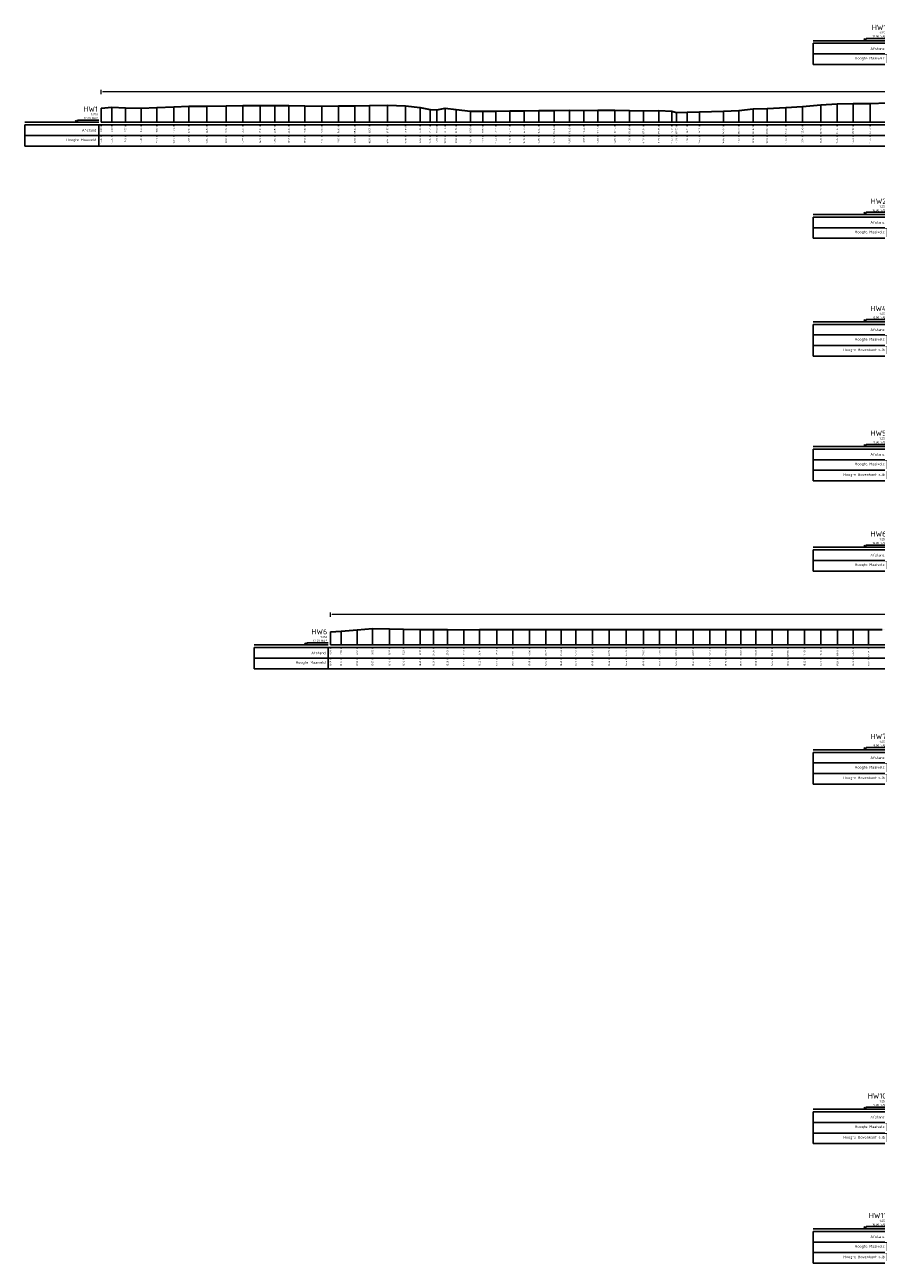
# Model space of a CAD drawing. Header units: metres. Extents: x 197882 to 206172, y 361908 to 364395.
# Tile 24 of 41: x 205580 to 205781, y 364097 to 364389. Entities that reach past the tile are written whole.
import ezdxf
from ezdxf.enums import TextEntityAlignment as Align

# ---------------------------------------------------------------- set-up
doc = ezdxf.new("R2010")
doc.units = ezdxf.units.M
doc.header["$PDMODE"] = 35
doc.header["$PDSIZE"] = 0.075
for name, color, linetype, lineweight in [('X-ME-AL-PROFIEL_HUIDIG MAAIVELD-GD', 252, 'Continuous', 0), ('X-XX-AL-DETAIL1-M', 7, 'Continuous', 18), ('X-XX-AL-DWARSPROFIEL_PROFIELLIJN MAAIVELD-GD', 8, 'Continuous', 35)]:
    doc.layers.add(name, color=color, linetype=linetype, lineweight=lineweight)
doc.layers.add('X-ME-AL-PROFIELRASTER-S', color=7, linetype='Continuous')
doc.styles.add('NLCS-ISO-ANNOTATIEF-T18', font='NLCS-ISO.ttf', dxfattribs={"height": 1.8})
doc.styles.add('NLCS-ISO-ANNOTATIVE-T18', font='NLCS-ISO.ttf', dxfattribs={"height": 1.8})
doc.dimstyles.new('NLCS-ANNOTATIEF-T18-PIJL_L2_H0', dxfattribs={"dimtxt": 2.5, "dimasz": 1.8, "dimexe": 2, "dimexo": 2, "dimgap": 0.7, "dimtad": 1, "dimzin": 0, "dimdsep": 46, "dimtxsty": 'NLCS-ISO-ANNOTATIEF-T18', "dimcen": 0, "dimdle": 2, "dimclrd": 256, "dimclre": 256, "dimclrt": 10, "dimaunit": 2, "dimadec": 0, "dimazin": 0, "dimtfac": 1, "dimtdec": 3, "dimtofl": 0, "dimtmove": 0, "dimatfit": 3, "dimfxl": 2, "dimfxlon": 1, "dimtfillclr": 256, "dimtolj": 1, "dimtzin": 0, "dimlwd": -1, "dimlwe": -1, "dimarcsym": 0})

# ---------------------------------------------------------------- blocks, each defined once
blk = doc.blocks.new('SAL-PROFIELRASTER-D')
at = {"color": 0, "linetype": 'ByBlock', "lineweight": -2, "flags": 128}
for points in [[(-2, 0), (-72, 0)], [(-24, 2), (-23, 0), (-22, 2), (-2, 2)], [(-72, -12.5), (-72, -2.5)], [(0, -2.5), (-72, -2.5)], [(-2, -12.5), (-2, -2.5)], [(0, -12.5), (-72, -12.5)]]:
    blk.add_lwpolyline(points, dxfattribs=at)
at = {"color": 0, "linetype": 'ByBlock', "lineweight": -2, "style": 'NLCS-ISO-ANNOTATIVE-T18'}
blk.add_text('NAP', height=2, dxfattribs=at).set_placement((-3, 3), align=Align.RIGHT)
blk.add_text('Afstand', height=2.5, dxfattribs=at).set_placement((-4.5, -7.5), align=Align.MIDDLE_RIGHT)
for tag, height, p in [('PROFIELNR', 5, (-3, 10)), ('NAP', 2, (-9.9, 3)), ('SCHAAL', 2, (-3, 6.5))]:
    blk.add_attdef(tag, text='', height=height, dxfattribs=at).set_placement(p, align=Align.RIGHT)
blk = doc.blocks.new('SAL-PROFIELRASTER_BALK_EIND1-D')
at = {"color": 0, "linetype": 'ByBlock', "lineweight": -2}
blk.add_line((1, -12.5), (1, -2.5), dxfattribs=at)
at = {"color": 0, "linetype": 'ByBlock', "lineweight": -2, "flags": 128}
for points in [[(0, 0), (1, 0)], [(0, -2.5), (1, -2.5)], [(0, -12.5), (1, -12.5)]]:
    blk.add_lwpolyline(points, dxfattribs=at)
blk = doc.blocks.new('SAL-PROFIELRASTER_BALK-D')
at = {"color": 0, "linetype": 'ByBlock', "lineweight": -2}
for p, q in [((-72, -12.5), (-72, -2.5)), ((-2, -2.5), (-2, -12.5)), ((0, -12.5), (-72, -12.5))]:
    blk.add_line(p, q, dxfattribs=at)
at = {"color": 0, "linetype": 'ByBlock', "lineweight": -2, "style": 'NLCS-ISO-ANNOTATIVE-T18'}
for tag, height, p in [('TITEL1', 2.5, (-4.5, -6.5)), ('TITEL2', 1.5, (-4.5, -9.5))]:
    blk.add_attdef(tag, text='', height=height, dxfattribs=at).set_placement(p, align=Align.MIDDLE_RIGHT)
blk = doc.blocks.new('SAL-PROFIELRASTER_BALK_EIND2-D')
at = {"color": 0, "linetype": 'ByBlock', "lineweight": -2}
for p, q in [((1, -2.5), (1, -12.5)), ((1, -12.5), (0, -12.5))]:
    blk.add_line(p, q, dxfattribs=at)
blk = doc.blocks.new('SAL-PROFIELRASTER_BALK_DATA-D')
at = {"color": 0, "linetype": 'ByBlock', "lineweight": -2}
blk.add_lwpolyline([(0, -3.5), (0, -2.5)], dxfattribs=at)
at = {"color": 0, "linetype": 'ByBlock', "lineweight": -2, "style": 'NLCS-ISO-ANNOTATIVE-T18'}
blk.add_attdef('GETAL', text='', height=1.5, rotation=90, dxfattribs=at).set_placement((0.75, -5), align=Align.RIGHT)
blk = doc.blocks.new('SAL-PROFIELRASTER_AANHAAL-D')
at = {"color": 9, "linetype": 'ByBlock', "lineweight": -2, "flags": 128}
blk.add_lwpolyline([(0, 1), (0, 0)], dxfattribs=at)
blk = doc.blocks.new('*D15')
at = {"layer": 'Defpoints', "color": 0, "transparency": 16777216}
for p in [(205597.9, 364373.1), (205597.9, 364365.94), (205985.25, 364365.94)]:
    blk.add_point(p, dxfattribs=at)
at = {"layer": 'X-XX-AL-DETAIL1-M', "transparency": 16777216}
for p, q in [((205597.9, 364372.6), (205597.9, 364373.6)), ((205984.8, 364373.1), (205598.35, 364373.1)), ((205985.25, 364372.6), (205985.25, 364373.6))]:
    blk.add_line(p, q, dxfattribs=at)
for points in [[(205598.35, 364373.17), (205598.35, 364373.02), (205597.9, 364373.1)], [(205984.8, 364373.17), (205984.8, 364373.02), (205985.25, 364373.1)]]:
    blk.add_solid(points, dxfattribs=at)
at = {"layer": 'X-XX-AL-DETAIL1-M', "color": 10, "transparency": 16777216, "insert": (205883.68, 364373.5), "char_height": 0.45, "attachment_point": 5, "style": 'NLCS-ISO-ANNOTATIEF-T18'}
blk.add_mtext('\\A1;Gras', dxfattribs=at)
blk = doc.blocks.new('*D109')
at = {"layer": 'Defpoints', "color": 0, "transparency": 16777216}
for p in [(205651.98, 364249.88), (205651.98, 364242.72), (205926.82, 364242.72)]:
    blk.add_point(p, dxfattribs=at)
at = {"layer": 'X-XX-AL-DETAIL1-M', "transparency": 16777216}
for p, q in [((205651.98, 364249.38), (205651.98, 364250.38)), ((205926.37, 364249.88), (205652.43, 364249.88)), ((205926.82, 364249.38), (205926.82, 364250.38))]:
    blk.add_line(p, q, dxfattribs=at)
for points in [[(205652.43, 364249.96), (205652.43, 364249.81), (205651.98, 364249.88)], [(205926.37, 364249.96), (205926.37, 364249.81), (205926.82, 364249.88)]]:
    blk.add_solid(points, dxfattribs=at)
at = {"layer": 'X-XX-AL-DETAIL1-M', "color": 10, "transparency": 16777216, "insert": (205851.41, 364250.28), "char_height": 0.45, "attachment_point": 5, "style": 'NLCS-ISO-ANNOTATIEF-T18'}
blk.add_mtext('\\A1;Gras', dxfattribs=at)

msp = doc.modelspace()

# ---------------------------------------------------------------- hatches: boundary and pattern name
at = {"layer": 'X-ME-AL-PROFIEL_HUIDIG MAAIVELD-GD'}
h = msp.add_hatch(dxfattribs=at)
h.set_pattern_fill('AGR-MAAIVELD', color=256, scale=0.05, pattern_type=2)
h.set_pattern_definition([(45, (-185.95992, 4.1999), (-0.25000007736, 0.25000007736), []), (45, (-185.99564, 4.23563), (0, 0.50000015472), [0.3535535, -0.3535535]), (45, (-186.03135, 4.27134), (0, 0.50000015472), [0.3535535, -0.3535535]), (45, (-186.06757, 4.30756), (0, 0.50000015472), [0.3535535, -0.3535535]), (45, (-186.10278, 4.34277), (0, 0.50000015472), [0.3535535, -0.3535535]), (45, (-186.1385, 4.3785), (0, 0.50000015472), [0.3535535, -0.3535535]), (45, (-186.1742, 4.4142), (0, 0.50000015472), [0.3535535, -0.3535535]), (315, (-185.95992, 4.1999), (0.25000007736, 0.25000007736), []), (315, (-185.9242, 4.23563), (0.50000015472, -1e-16), [0.3535535, -0.3535535]), (315, (-185.8885, 4.27134), (0.50000015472, -1e-16), [0.3535535, -0.3535535]), (315, (-185.85228, 4.30756), (0.50000015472, -1e-16), [0.3535535, -0.3535535]), (315, (-185.81707, 4.34277), (0.50000015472, -1e-16), [0.3535535, -0.3535535]), (315, (-185.78135, 4.3785), (0.50000015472, -1e-16), [0.3535535, -0.3535535]), (315, (-185.74564, 4.4142), (0.50000015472, -1e-16), [0.3535535, -0.3535535])])
h.paths.add_polyline_path([(205985.248, 364368.988), (205985.248, 364368.838), (205982.809, 364368.876), (205981.286, 364368.794), (205978.485, 364368.9), (205975.697, 364368.995), (205972.982, 364369.155), (205970.195, 364369.289), (205967.402, 364369.459), (205964.47, 364369.626), (205961.46, 364369.796), (205958.616, 364369.923), (205955.774, 364370.181), (205952.258, 364370.384), (205948.731, 364370.536), (205945.032, 364370.558), (205942.101, 364370.587), (205938.866, 364370.498), (205935.723, 364370.478), (205932.585, 364370.454), (205928.631, 364370.515), (205924.907, 364370.538), (205920.733, 364370.48), (205917.147, 364370.464), (205913.209, 364370.449), (205909.482, 364370.341), (205905.747, 364370.23), (205901.89, 364370.129), (205898.142, 364370.091), (205894.73, 364370.051), (205891.279, 364370.037), (205887.898, 364369.976), (205884.98, 364369.909), (205881.492, 364369.949), (205878.3, 364369.94), (205875.208, 364369.936), (205871.261, 364369.939), (205867.928, 364369.873), (205864.846, 364369.845), (205861.786, 364369.834), (205858.365, 364369.858), (205855.105, 364369.837), (205851.999, 364369.822), (205849.538, 364369.751), (205846.575, 364369.741), (205843.255, 364369.722), (205840.379, 364369.754), (205837.013, 364369.788), (205833.961, 364369.868), (205830.825, 364369.883), (205827.816, 364369.941), (205824.653, 364369.99), (205821.796, 364370.061), (205818.696, 364370.139), (205814.614, 364370.252), (205811.293, 364370.346), (205808.074, 364370.342), (205804.159, 364370.366), (205800.667, 364370.387), (205797.575, 364370.281), (205793.679, 364370.303), (205790.178, 364370.376), (205787.006, 364370.322), (205783.308, 364370.367), (205779.323, 364370.253), (205775.271, 364370.236), (205771.473, 364370.148), (205767.67, 364369.904), (205763.324, 364369.533), (205759.368, 364369.251), (205755.018, 364369.037), (205751.72, 364368.944), (205748.323, 364368.614), (205744.673, 364368.387), (205739.004, 364368.241), (205736.136, 364368.152), (205733.622, 364368.075), (205732.542, 364368.459), (205729.456, 364368.557), (205725.838, 364368.509), (205722.53, 364368.549), (205719.047, 364368.652), (205715.082, 364368.635), (205711.736, 364368.602), (205708.382, 364368.642), (205704.731, 364368.564), (205701.126, 364368.589), (205697.657, 364368.49), (205694.339, 364368.489), (205691.036, 364368.424), (205687.896, 364368.401), (205685.033, 364368.426), (205681.656, 364368.844), (205679.061, 364369.117), (205677.097, 364368.719), (205675.475, 364368.846), (205673.139, 364369.292), (205669.728, 364369.689), (205665.47, 364369.825), (205661.206, 364369.792), (205657.74, 364369.713), (205653.919, 364369.657), (205649.995, 364369.63), (205645.972, 364369.7), (205642.16, 364369.795), (205638.87, 364369.739), (205635.443, 364369.798), (205631.307, 364369.781), (205627.406, 364369.693), (205622.834, 364369.628), (205618.57, 364369.598), (205615.042, 364369.457), (205611.073, 364369.278), (205607.344, 364369.165), (205603.673, 364369.201), (205600.416, 364369.334), (205597.899, 364369.132), (205597.899, 364369.282), (205600.416, 364369.484), (205603.673, 364369.351), (205607.344, 364369.315), (205611.073, 364369.428), (205615.042, 364369.607), (205618.57, 364369.748), (205622.834, 364369.778), (205627.406, 364369.843), (205631.307, 364369.931), (205635.443, 364369.948), (205638.87, 364369.889), (205642.16, 364369.945), (205645.972, 364369.85), (205649.995, 364369.78), (205653.919, 364369.807), (205657.74, 364369.863), (205661.206, 364369.942), (205665.47, 364369.975), (205669.728, 364369.839), (205673.139, 364369.442), (205675.475, 364368.996), (205677.097, 364368.869), (205679.061, 364369.267), (205681.656, 364368.994), (205685.033, 364368.576), (205687.896, 364368.551), (205691.036, 364368.574), (205694.339, 364368.639), (205697.657, 364368.64), (205701.126, 364368.739), (205704.731, 364368.714), (205708.382, 364368.792), (205711.736, 364368.752), (205715.082, 364368.785), (205719.047, 364368.802), (205722.53, 364368.699), (205725.838, 364368.659), (205729.456, 364368.707), (205732.542, 364368.609), (205733.622, 364368.225), (205736.136, 364368.302), (205739.004, 364368.391), (205744.673, 364368.537), (205748.323, 364368.764), (205751.72, 364369.094), (205755.018, 364369.187), (205759.368, 364369.401), (205763.324, 364369.683), (205767.67, 364370.054), (205771.473, 364370.298), (205775.271, 364370.386), (205779.323, 364370.403), (205783.308, 364370.517), (205787.006, 364370.472), (205790.178, 364370.526), (205793.679, 364370.453), (205797.575, 364370.431), (205800.667, 364370.537), (205804.159, 364370.516), (205808.074, 364370.492), (205811.293, 364370.496), (205814.614, 364370.402), (205818.696, 364370.289), (205821.796, 364370.211), (205824.653, 364370.14), (205827.816, 364370.091), (205830.825, 364370.033), (205833.961, 364370.018), (205837.013, 364369.938), (205840.379, 364369.904), (205843.255, 364369.872), (205846.575, 364369.891), (205849.538, 364369.901), (205851.999, 364369.972), (205855.105, 364369.987), (205858.365, 364370.008), (205861.786, 364369.984), (205864.846, 364369.995), (205867.928, 364370.023), (205871.261, 364370.089), (205875.208, 364370.086), (205878.3, 364370.09), (205881.492, 364370.099), (205884.98, 364370.059), (205887.898, 364370.126), (205891.279, 364370.187), (205894.73, 364370.201), (205898.142, 364370.241), (205901.89, 364370.279), (205905.747, 364370.38), (205909.482, 364370.491), (205913.209, 364370.599), (205917.147, 364370.614), (205920.733, 364370.63), (205924.907, 364370.688), (205928.631, 364370.665), (205932.585, 364370.604), (205935.723, 364370.628), (205938.866, 364370.648), (205942.101, 364370.737), (205945.032, 364370.708), (205948.731, 364370.686), (205952.258, 364370.534), (205955.774, 364370.331), (205958.616, 364370.073), (205961.46, 364369.946), (205964.47, 364369.776), (205967.402, 364369.609), (205970.195, 364369.439), (205972.982, 364369.305), (205975.697, 364369.145), (205978.485, 364369.05), (205981.286, 364368.944), (205982.809, 364369.026)])
h = msp.add_hatch(dxfattribs=at)
h.set_pattern_fill('AGR-MAAIVELD', color=256, scale=0.05, pattern_type=2)
h.set_pattern_definition([(45, (-135.8225, 65.68668), (-0.25000007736, 0.25000007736), []), (45, (-135.85823, 65.7224), (0, 0.50000015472), [0.3535535, -0.3535535]), (45, (-135.89394, 65.7581), (0, 0.50000015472), [0.3535535, -0.3535535]), (45, (-135.93015, 65.79432), (0, 0.50000015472), [0.3535535, -0.3535535]), (45, (-135.96537, 65.82954), (0, 0.50000015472), [0.3535535, -0.3535535]), (45, (-136.0011, 65.86525), (0, 0.50000015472), [0.3535535, -0.3535535]), (45, (-136.0368, 65.90097), (0, 0.50000015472), [0.3535535, -0.3535535]), (315, (-135.8225, 65.68668), (0.25000007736, 0.25000007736), []), (315, (-135.7868, 65.7224), (0.50000015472, -1e-16), [0.3535535, -0.3535535]), (315, (-135.7511, 65.7581), (0.50000015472, -1e-16), [0.3535535, -0.3535535]), (315, (-135.71487, 65.79432), (0.50000015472, -1e-16), [0.3535535, -0.3535535]), (315, (-135.67965, 65.82954), (0.50000015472, -1e-16), [0.3535535, -0.3535535]), (315, (-135.64394, 65.86525), (0.50000015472, -1e-16), [0.3535535, -0.3535535]), (315, (-135.60823, 65.90097), (0.50000015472, -1e-16), [0.3535535, -0.3535535])])
h.paths.add_polyline_path([(205926.819, 364245.227), (205926.819, 364245.077), (205924.88, 364245.054), (205923.025, 364245.269), (205921.151, 364245.607), (205918.763, 364245.725), (205915.689, 364245.907), (205912.356, 364246.06), (205909.274, 364246.085), (205906.091, 364246.065), (205902.908, 364246.039), (205899.805, 364246.05), (205896.329, 364246.044), (205892.571, 364246.019), (205888.985, 364246.024), (205885.49, 364245.984), (205882.279, 364245.987), (205879.025, 364245.923), (205875.899, 364245.957), (205872.179, 364245.945), (205869.08, 364245.939), (205865.659, 364245.975), (205861.943, 364245.978), (205858.616, 364245.993), (205855.433, 364245.985), (205851.864, 364246.011), (205848.236, 364246.033), (205844.289, 364246.051), (205840.398, 364246.1), (205836.754, 364246.124), (205833.023, 364246.103), (205829.45, 364246.145), (205825.525, 364246.121), (205821.573, 364246.168), (205818.132, 364246.174), (205814.977, 364246.148), (205810.984, 364246.19), (205807.023, 364246.167), (205803.266, 364246.172), (205800.151, 364246.209), (205796.617, 364246.19), (205793.326, 364246.208), (205790.078, 364246.197), (205786.343, 364246.213), (205782.108, 364246.2), (205778.924, 364246.213), (205775.252, 364246.198), (205771.59, 364246.182), (205767.685, 364246.221), (205763.798, 364246.195), (205759.865, 364246.207), (205756.151, 364246.212), (205752.316, 364246.221), (205748.801, 364246.202), (205745.261, 364246.172), (205741.509, 364246.178), (205737.554, 364246.19), (205733.504, 364246.214), (205729.63, 364246.224), (205725.85, 364246.204), (205721.769, 364246.231), (205717.738, 364246.236), (205713.808, 364246.226), (205709.899, 364246.219), (205706.413, 364246.205), (205702.769, 364246.208), (205698.948, 364246.225), (205695.021, 364246.211), (205691.197, 364246.217), (205687.127, 364246.194), (205683.413, 364246.161), (205679.599, 364246.168), (205676.288, 364246.175), (205673.155, 364246.204), (205669.215, 364246.299), (205665.896, 364246.326), (205661.909, 364246.441), (205658.305, 364246.162), (205654.534, 364245.808), (205651.984, 364245.659), (205651.984, 364245.809), (205654.534, 364245.958), (205658.305, 364246.312), (205661.909, 364246.591), (205665.896, 364246.476), (205669.215, 364246.449), (205673.155, 364246.354), (205676.288, 364246.325), (205679.599, 364246.318), (205683.413, 364246.311), (205687.127, 364246.344), (205691.197, 364246.367), (205695.021, 364246.361), (205698.948, 364246.375), (205702.769, 364246.358), (205706.413, 364246.355), (205709.899, 364246.369), (205713.808, 364246.376), (205717.738, 364246.386), (205721.769, 364246.381), (205725.85, 364246.354), (205729.63, 364246.374), (205733.504, 364246.364), (205737.554, 364246.34), (205741.509, 364246.328), (205745.261, 364246.322), (205748.801, 364246.352), (205752.316, 364246.371), (205756.151, 364246.362), (205759.865, 364246.357), (205763.798, 364246.345), (205767.685, 364246.371), (205771.59, 364246.332), (205775.252, 364246.348), (205778.924, 364246.363), (205782.108, 364246.35), (205786.343, 364246.363), (205790.078, 364246.347), (205793.326, 364246.358), (205796.617, 364246.34), (205800.151, 364246.359), (205803.266, 364246.322), (205807.023, 364246.317), (205810.984, 364246.34), (205814.977, 364246.298), (205818.132, 364246.324), (205821.573, 364246.318), (205825.525, 364246.271), (205829.45, 364246.295), (205833.023, 364246.253), (205836.754, 364246.274), (205840.398, 364246.25), (205844.289, 364246.201), (205848.236, 364246.183), (205851.864, 364246.161), (205855.433, 364246.135), (205858.616, 364246.143), (205861.943, 364246.128), (205865.659, 364246.125), (205869.08, 364246.089), (205872.179, 364246.095), (205875.899, 364246.107), (205879.025, 364246.073), (205882.279, 364246.137), (205885.49, 364246.134), (205888.985, 364246.174), (205892.571, 364246.169), (205896.329, 364246.194), (205899.805, 364246.2), (205902.908, 364246.189), (205906.091, 364246.215), (205909.274, 364246.235), (205912.356, 364246.21), (205915.689, 364246.057), (205918.763, 364245.875), (205921.151, 364245.757), (205923.025, 364245.419), (205924.88, 364245.204)])

# ---------------------------------------------------------------- linework, layer by layer
at = {"layer": 'X-XX-AL-DWARSPROFIEL_PROFIELLIJN MAAIVELD-GD'}
for points in [[(205597.899, 364369.282), (205600.416, 364369.484), (205603.673, 364369.351), (205607.344, 364369.315), (205611.073, 364369.428), (205615.042, 364369.607), (205618.57, 364369.748), (205622.834, 364369.778), (205627.406, 364369.843), (205631.307, 364369.931), (205635.443, 364369.948), (205638.87, 364369.889), (205642.16, 364369.945), (205645.972, 364369.85), (205649.995, 364369.78), (205653.919, 364369.807), (205657.74, 364369.863), (205661.206, 364369.942), (205665.47, 364369.975), (205669.728, 364369.839), (205673.139, 364369.442), (205675.475, 364368.996), (205677.097, 364368.869), (205679.061, 364369.267), (205681.656, 364368.994), (205685.033, 364368.576), (205687.896, 364368.551), (205691.036, 364368.574), (205694.339, 364368.639), (205697.657, 364368.64), (205701.126, 364368.739), (205704.731, 364368.714), (205708.382, 364368.792), (205711.736, 364368.752), (205715.082, 364368.785), (205719.047, 364368.802), (205722.53, 364368.699), (205725.838, 364368.659), (205729.456, 364368.707), (205732.542, 364368.609), (205733.622, 364368.225), (205736.136, 364368.302), (205739.004, 364368.391), (205744.673, 364368.537), (205748.323, 364368.764), (205751.72, 364369.094), (205755.018, 364369.187), (205759.368, 364369.401), (205763.324, 364369.683), (205767.67, 364370.054), (205771.473, 364370.298), (205775.271, 364370.386), (205779.323, 364370.403), (205783.308, 364370.517)], [(205651.984, 364245.809), (205654.534, 364245.958), (205658.305, 364246.312), (205661.909, 364246.591), (205665.896, 364246.476), (205669.215, 364246.449), (205673.155, 364246.354), (205676.288, 364246.325), (205679.599, 364246.318), (205683.413, 364246.311), (205687.127, 364246.344), (205691.197, 364246.367), (205695.021, 364246.361), (205698.948, 364246.375), (205702.769, 364246.358), (205706.413, 364246.355), (205709.899, 364246.369), (205713.808, 364246.376), (205717.738, 364246.386), (205721.769, 364246.381), (205725.85, 364246.354), (205729.63, 364246.374), (205733.504, 364246.364), (205737.554, 364246.34), (205741.509, 364246.328), (205745.261, 364246.322), (205748.801, 364246.352), (205752.316, 364246.371), (205756.151, 364246.362), (205759.865, 364246.357), (205763.798, 364246.345), (205767.685, 364246.371), (205771.59, 364246.332), (205775.252, 364246.348), (205778.924, 364246.363), (205782.108, 364246.35)]]:
    msp.add_lwpolyline(points, dxfattribs=at)

# ---------------------------------------------------------------- block references
at = {"layer": 'X-ME-AL-PROFIELRASTER-S', "xscale": 0.25, "yscale": 0.25, "zscale": 0.25}
for name, p, values in [('SAL-PROFIELRASTER-D', (205783.859, 364385.194), {'PROFIELNR': 'HW1', 'SCHAAL': '1:250', 'NAP': '12.00'}), ('SAL-PROFIELRASTER_BALK-D', (205783.859, 364382.694), {'TITEL1': 'Hoogte Maaiveld'}), ('SAL-PROFIELRASTER-D', (205597.899, 364365.94), {'PROFIELNR': 'HW1', 'SCHAAL': '1:250', 'NAP': '12.00'}), ('SAL-PROFIELRASTER_BALK_DATA-D', (205597.899, 364365.94), {'GETAL': '0.00'}), ('SAL-PROFIELRASTER_BALK_DATA-D', (205600.416, 364365.94), {'GETAL': '2.52'}), ('SAL-PROFIELRASTER_BALK_DATA-D', (205603.673, 364365.94), {'GETAL': '5.77'}), ('SAL-PROFIELRASTER_BALK_DATA-D', (205607.344, 364365.94), {'GETAL': '9.44'}), ('SAL-PROFIELRASTER_BALK_DATA-D', (205611.073, 364365.94), {'GETAL': '13.17'}), ('SAL-PROFIELRASTER_BALK_DATA-D', (205615.042, 364365.94), {'GETAL': '17.14'}), ('SAL-PROFIELRASTER_BALK_DATA-D', (205618.57, 364365.94), {'GETAL': '20.67'}), ('SAL-PROFIELRASTER_BALK_DATA-D', (205622.834, 364365.94), {'GETAL': '24.93'}), ('SAL-PROFIELRASTER_BALK_DATA-D', (205627.406, 364365.94), {'GETAL': '29.51'}), ('SAL-PROFIELRASTER_BALK_DATA-D', (205631.307, 364365.94), {'GETAL': '33.41'}), ('SAL-PROFIELRASTER_BALK_DATA-D', (205635.443, 364365.94), {'GETAL': '37.54'}), ('SAL-PROFIELRASTER_BALK_DATA-D', (205638.87, 364365.94), {'GETAL': '40.97'}), ('SAL-PROFIELRASTER_BALK_DATA-D', (205642.16, 364365.94), {'GETAL': '44.26'}), ('SAL-PROFIELRASTER_BALK_DATA-D', (205645.972, 364365.94), {'GETAL': '48.07'}), ('SAL-PROFIELRASTER_BALK_DATA-D', (205649.995, 364365.94), {'GETAL': '52.10'}), ('SAL-PROFIELRASTER_BALK_DATA-D', (205653.919, 364365.94), {'GETAL': '56.02'}), ('SAL-PROFIELRASTER_BALK_DATA-D', (205657.74, 364365.94), {'GETAL': '59.84'}), ('SAL-PROFIELRASTER_BALK_DATA-D', (205661.206, 364365.94), {'GETAL': '63.31'}), ('SAL-PROFIELRASTER_BALK_DATA-D', (205665.47, 364365.94), {'GETAL': '67.57'}), ('SAL-PROFIELRASTER_BALK_DATA-D', (205669.728, 364365.94), {'GETAL': '71.83'}), ('SAL-PROFIELRASTER_BALK_DATA-D', (205673.139, 364365.94), {'GETAL': '75.24'}), ('SAL-PROFIELRASTER_BALK_DATA-D', (205675.475, 364365.94), {'GETAL': '77.58'}), ('SAL-PROFIELRASTER_BALK_DATA-D', (205677.097, 364365.94), {'GETAL': '79.20'}), ('SAL-PROFIELRASTER_BALK_DATA-D', (205679.061, 364365.94), {'GETAL': '81.16'}), ('SAL-PROFIELRASTER_BALK_DATA-D', (205681.656, 364365.94), {'GETAL': '83.76'}), ('SAL-PROFIELRASTER_BALK_DATA-D', (205685.033, 364365.94), {'GETAL': '87.13'}), ('SAL-PROFIELRASTER_BALK_DATA-D', (205687.896, 364365.94), {'GETAL': '90.00'}), ('SAL-PROFIELRASTER_BALK_DATA-D', (205691.036, 364365.94), {'GETAL': '93.14'}), ('SAL-PROFIELRASTER_BALK_DATA-D', (205694.339, 364365.94), {'GETAL': '96.44'}), ('SAL-PROFIELRASTER_BALK_DATA-D', (205697.657, 364365.94), {'GETAL': '99.76'}), ('SAL-PROFIELRASTER_BALK_DATA-D', (205701.126, 364365.94), {'GETAL': '103.23'}), ('SAL-PROFIELRASTER_BALK_DATA-D', (205704.731, 364365.94), {'GETAL': '106.83'}), ('SAL-PROFIELRASTER_BALK_DATA-D', (205708.382, 364365.94), {'GETAL': '110.48'}), ('SAL-PROFIELRASTER_BALK_DATA-D', (205711.736, 364365.94), {'GETAL': '113.84'}), ('SAL-PROFIELRASTER_BALK_DATA-D', (205715.082, 364365.94), {'GETAL': '117.18'}), ('SAL-PROFIELRASTER_BALK_DATA-D', (205719.047, 364365.94), {'GETAL': '121.15'}), ('SAL-PROFIELRASTER_BALK_DATA-D', (205722.53, 364365.94), {'GETAL': '124.63'}), ('SAL-PROFIELRASTER_BALK_DATA-D', (205725.838, 364365.94), {'GETAL': '127.94'}), ('SAL-PROFIELRASTER_BALK_DATA-D', (205729.456, 364365.94), {'GETAL': '131.56'}), ('SAL-PROFIELRASTER_BALK_DATA-D', (205732.542, 364365.94), {'GETAL': '134.64'}), ('SAL-PROFIELRASTER_BALK_DATA-D', (205733.622, 364365.94), {'GETAL': '135.72'}), ('SAL-PROFIELRASTER_BALK_DATA-D', (205736.136, 364365.94), {'GETAL': '138.24'}), ('SAL-PROFIELRASTER_BALK_DATA-D', (205739.004, 364365.94), {'GETAL': '141.11'}), ('SAL-PROFIELRASTER_BALK_DATA-D', (205744.673, 364365.94), {'GETAL': '146.77'}), ('SAL-PROFIELRASTER_BALK_DATA-D', (205748.323, 364365.94), {'GETAL': '150.42'}), ('SAL-PROFIELRASTER_BALK_DATA-D', (205751.72, 364365.94), {'GETAL': '153.82'}), ('SAL-PROFIELRASTER_BALK_DATA-D', (205755.018, 364365.94), {'GETAL': '157.12'}), ('SAL-PROFIELRASTER_BALK_DATA-D', (205759.368, 364365.94), {'GETAL': '161.47'}), ('SAL-PROFIELRASTER_BALK_DATA-D', (205763.324, 364365.94), {'GETAL': '165.43'}), ('SAL-PROFIELRASTER_BALK_DATA-D', (205767.67, 364365.94), {'GETAL': '169.77'}), ('SAL-PROFIELRASTER_BALK_DATA-D', (205771.473, 364365.94), {'GETAL': '173.57'}), ('SAL-PROFIELRASTER_BALK_DATA-D', (205775.271, 364365.94), {'GETAL': '177.37'}), ('SAL-PROFIELRASTER_BALK_DATA-D', (205779.323, 364365.94), {'GETAL': '181.42'}), ('SAL-PROFIELRASTER_BALK-D', (205597.899, 364363.44), {'TITEL1': 'Hoogte Maaiveld'}), ('SAL-PROFIELRASTER_BALK_DATA-D', (205597.899, 364363.44), {'GETAL': '15.34'}), ('SAL-PROFIELRASTER_BALK_DATA-D', (205600.416, 364363.44), {'GETAL': '15.54'}), ('SAL-PROFIELRASTER_BALK_DATA-D', (205603.673, 364363.44), {'GETAL': '15.41'}), ('SAL-PROFIELRASTER_BALK_DATA-D', (205607.344, 364363.44), {'GETAL': '15.38'}), ('SAL-PROFIELRASTER_BALK_DATA-D', (205611.073, 364363.44), {'GETAL': '15.49'}), ('SAL-PROFIELRASTER_BALK_DATA-D', (205615.042, 364363.44), {'GETAL': '15.67'}), ('SAL-PROFIELRASTER_BALK_DATA-D', (205618.57, 364363.44), {'GETAL': '15.81'}), ('SAL-PROFIELRASTER_BALK_DATA-D', (205622.834, 364363.44), {'GETAL': '15.84'}), ('SAL-PROFIELRASTER_BALK_DATA-D', (205627.406, 364363.44), {'GETAL': '15.90'}), ('SAL-PROFIELRASTER_BALK_DATA-D', (205631.307, 364363.44), {'GETAL': '15.99'}), ('SAL-PROFIELRASTER_BALK_DATA-D', (205635.443, 364363.44), {'GETAL': '16.01'}), ('SAL-PROFIELRASTER_BALK_DATA-D', (205638.87, 364363.44), {'GETAL': '15.95'}), ('SAL-PROFIELRASTER_BALK_DATA-D', (205642.16, 364363.44), {'GETAL': '16.01'}), ('SAL-PROFIELRASTER_BALK_DATA-D', (205645.972, 364363.44), {'GETAL': '15.91'}), ('SAL-PROFIELRASTER_BALK_DATA-D', (205649.995, 364363.44), {'GETAL': '15.84'}), ('SAL-PROFIELRASTER_BALK_DATA-D', (205653.919, 364363.44), {'GETAL': '15.87'}), ('SAL-PROFIELRASTER_BALK_DATA-D', (205657.74, 364363.44), {'GETAL': '15.92'}), ('SAL-PROFIELRASTER_BALK_DATA-D', (205661.206, 364363.44), {'GETAL': '16.00'}), ('SAL-PROFIELRASTER_BALK_DATA-D', (205665.47, 364363.44), {'GETAL': '16.04'}), ('SAL-PROFIELRASTER_BALK_DATA-D', (205669.728, 364363.44), {'GETAL': '15.90'}), ('SAL-PROFIELRASTER_BALK_DATA-D', (205673.139, 364363.44), {'GETAL': '15.50'}), ('SAL-PROFIELRASTER_BALK_DATA-D', (205675.475, 364363.44), {'GETAL': '15.06'}), ('SAL-PROFIELRASTER_BALK_DATA-D', (205677.097, 364363.44), {'GETAL': '14.93'}), ('SAL-PROFIELRASTER_BALK_DATA-D', (205679.061, 364363.44), {'GETAL': '15.33'}), ('SAL-PROFIELRASTER_BALK_DATA-D', (205681.656, 364363.44), {'GETAL': '15.05'}), ('SAL-PROFIELRASTER_BALK_DATA-D', (205685.033, 364363.44), {'GETAL': '14.64'}), ('SAL-PROFIELRASTER_BALK_DATA-D', (205687.896, 364363.44), {'GETAL': '14.61'}), ('SAL-PROFIELRASTER_BALK_DATA-D', (205691.036, 364363.44), {'GETAL': '14.63'}), ('SAL-PROFIELRASTER_BALK_DATA-D', (205694.339, 364363.44), {'GETAL': '14.70'}), ('SAL-PROFIELRASTER_BALK_DATA-D', (205697.657, 364363.44), {'GETAL': '14.70'}), ('SAL-PROFIELRASTER_BALK_DATA-D', (205701.126, 364363.44), {'GETAL': '14.80'}), ('SAL-PROFIELRASTER_BALK_DATA-D', (205704.731, 364363.44), {'GETAL': '14.77'}), ('SAL-PROFIELRASTER_BALK_DATA-D', (205708.382, 364363.44), {'GETAL': '14.85'}), ('SAL-PROFIELRASTER_BALK_DATA-D', (205711.736, 364363.44), {'GETAL': '14.81'}), ('SAL-PROFIELRASTER_BALK_DATA-D', (205715.082, 364363.44), {'GETAL': '14.85'}), ('SAL-PROFIELRASTER_BALK_DATA-D', (205719.047, 364363.44), {'GETAL': '14.86'}), ('SAL-PROFIELRASTER_BALK_DATA-D', (205722.53, 364363.44), {'GETAL': '14.76'}), ('SAL-PROFIELRASTER_BALK_DATA-D', (205725.838, 364363.44), {'GETAL': '14.72'}), ('SAL-PROFIELRASTER_BALK_DATA-D', (205729.456, 364363.44), {'GETAL': '14.77'}), ('SAL-PROFIELRASTER_BALK_DATA-D', (205732.542, 364363.44), {'GETAL': '14.67'}), ('SAL-PROFIELRASTER_BALK_DATA-D', (205733.622, 364363.44), {'GETAL': '14.29'}), ('SAL-PROFIELRASTER_BALK_DATA-D', (205736.136, 364363.44), {'GETAL': '14.36'}), ('SAL-PROFIELRASTER_BALK_DATA-D', (205739.004, 364363.44), {'GETAL': '14.45'}), ('SAL-PROFIELRASTER_BALK_DATA-D', (205744.673, 364363.44), {'GETAL': '14.60'}), ('SAL-PROFIELRASTER_BALK_DATA-D', (205748.323, 364363.44), {'GETAL': '14.82'}), ('SAL-PROFIELRASTER_BALK_DATA-D', (205751.72, 364363.44), {'GETAL': '15.15'}), ('SAL-PROFIELRASTER_BALK_DATA-D', (205755.018, 364363.44), {'GETAL': '15.25'}), ('SAL-PROFIELRASTER_BALK_DATA-D', (205759.368, 364363.44), {'GETAL': '15.46'}), ('SAL-PROFIELRASTER_BALK_DATA-D', (205763.324, 364363.44), {'GETAL': '15.74'}), ('SAL-PROFIELRASTER_BALK_DATA-D', (205767.67, 364363.44), {'GETAL': '16.11'}), ('SAL-PROFIELRASTER_BALK_DATA-D', (205771.473, 364363.44), {'GETAL': '16.36'}), ('SAL-PROFIELRASTER_BALK_DATA-D', (205775.271, 364363.44), {'GETAL': '16.45'}), ('SAL-PROFIELRASTER_BALK_DATA-D', (205779.323, 364363.44), {'GETAL': '16.46'}), ('SAL-PROFIELRASTER-D', (205783.859, 364344.219), {'PROFIELNR': 'HW2', 'SCHAAL': '1:250', 'NAP': '10.00'}), ('SAL-PROFIELRASTER_BALK-D', (205783.859, 364341.719), {'TITEL1': 'Hoogte Maaiveld'}), ('SAL-PROFIELRASTER-D', (205783.859, 364318.925), {'PROFIELNR': 'HW4', 'SCHAAL': '1:250', 'NAP': '8.00'}), ('SAL-PROFIELRASTER_BALK-D', (205783.859, 364316.425), {'TITEL1': 'Hoogte Maaiveld'}), ('SAL-PROFIELRASTER_BALK-D', (205783.859, 364313.925), {'TITEL1': 'Hoogte Bovenkant slib'}), ('SAL-PROFIELRASTER-D', (205783.859, 364289.516), {'PROFIELNR': 'HW5', 'SCHAAL': '1:250', 'NAP': '9.00'}), ('SAL-PROFIELRASTER_BALK-D', (205783.859, 364287.016), {'TITEL1': 'Hoogte Maaiveld'}), ('SAL-PROFIELRASTER_BALK-D', (205783.859, 364284.516), {'TITEL1': 'Hoogte Bovenkant slib'}), ('SAL-PROFIELRASTER-D', (205783.859, 364265.773), {'PROFIELNR': 'HW6', 'SCHAAL': '1:250', 'NAP': '12.00'}), ('SAL-PROFIELRASTER_BALK-D', (205783.859, 364263.273), {'TITEL1': 'Hoogte Maaiveld'}), ('SAL-PROFIELRASTER-D', (205651.984, 364242.722), {'PROFIELNR': 'HW6', 'SCHAAL': '1:250', 'NAP': '12.00'}), ('SAL-PROFIELRASTER_BALK_DATA-D', (205651.984, 364242.722), {'GETAL': '0.00'}), ('SAL-PROFIELRASTER_BALK_DATA-D', (205654.534, 364242.722), {'GETAL': '2.55'}), ('SAL-PROFIELRASTER_BALK_DATA-D', (205658.305, 364242.722), {'GETAL': '6.32'}), ('SAL-PROFIELRASTER_BALK_DATA-D', (205661.909, 364242.722), {'GETAL': '9.92'}), ('SAL-PROFIELRASTER_BALK_DATA-D', (205665.896, 364242.722), {'GETAL': '13.91'}), ('SAL-PROFIELRASTER_BALK_DATA-D', (205669.215, 364242.722), {'GETAL': '17.23'}), ('SAL-PROFIELRASTER_BALK_DATA-D', (205673.155, 364242.722), {'GETAL': '21.17'}), ('SAL-PROFIELRASTER_BALK_DATA-D', (205676.288, 364242.722), {'GETAL': '24.30'}), ('SAL-PROFIELRASTER_BALK_DATA-D', (205679.599, 364242.722), {'GETAL': '27.61'}), ('SAL-PROFIELRASTER_BALK_DATA-D', (205683.413, 364242.722), {'GETAL': '31.43'}), ('SAL-PROFIELRASTER_BALK_DATA-D', (205687.127, 364242.722), {'GETAL': '35.14'}), ('SAL-PROFIELRASTER_BALK_DATA-D', (205691.197, 364242.722), {'GETAL': '39.21'}), ('SAL-PROFIELRASTER_BALK_DATA-D', (205695.021, 364242.722), {'GETAL': '43.04'}), ('SAL-PROFIELRASTER_BALK_DATA-D', (205698.948, 364242.722), {'GETAL': '46.96'}), ('SAL-PROFIELRASTER_BALK_DATA-D', (205702.769, 364242.722), {'GETAL': '50.79'}), ('SAL-PROFIELRASTER_BALK_DATA-D', (205706.413, 364242.722), {'GETAL': '54.43'}), ('SAL-PROFIELRASTER_BALK_DATA-D', (205709.899, 364242.722), {'GETAL': '57.92'}), ('SAL-PROFIELRASTER_BALK_DATA-D', (205713.808, 364242.722), {'GETAL': '61.82'}), ('SAL-PROFIELRASTER_BALK_DATA-D', (205717.738, 364242.722), {'GETAL': '65.75'}), ('SAL-PROFIELRASTER_BALK_DATA-D', (205721.769, 364242.722), {'GETAL': '69.78'}), ('SAL-PROFIELRASTER_BALK_DATA-D', (205725.85, 364242.722), {'GETAL': '73.87'}), ('SAL-PROFIELRASTER_BALK_DATA-D', (205729.63, 364242.722), {'GETAL': '77.65'}), ('SAL-PROFIELRASTER_BALK_DATA-D', (205733.504, 364242.722), {'GETAL': '81.52'}), ('SAL-PROFIELRASTER_BALK_DATA-D', (205737.554, 364242.722), {'GETAL': '85.57'}), ('SAL-PROFIELRASTER_BALK_DATA-D', (205741.509, 364242.722), {'GETAL': '89.53'}), ('SAL-PROFIELRASTER_BALK_DATA-D', (205745.261, 364242.722), {'GETAL': '93.28'}), ('SAL-PROFIELRASTER_BALK_DATA-D', (205748.801, 364242.722), {'GETAL': '96.82'}), ('SAL-PROFIELRASTER_BALK_DATA-D', (205752.316, 364242.722), {'GETAL': '100.33'}), ('SAL-PROFIELRASTER_BALK_DATA-D', (205756.151, 364242.722), {'GETAL': '104.17'}), ('SAL-PROFIELRASTER_BALK_DATA-D', (205759.865, 364242.722), {'GETAL': '107.88'}), ('SAL-PROFIELRASTER_BALK_DATA-D', (205763.798, 364242.722), {'GETAL': '111.81'}), ('SAL-PROFIELRASTER_BALK_DATA-D', (205767.685, 364242.722), {'GETAL': '115.70'}), ('SAL-PROFIELRASTER_BALK_DATA-D', (205771.59, 364242.722), {'GETAL': '119.61'}), ('SAL-PROFIELRASTER_BALK_DATA-D', (205775.252, 364242.722), {'GETAL': '123.27'}), ('SAL-PROFIELRASTER_BALK_DATA-D', (205778.924, 364242.722), {'GETAL': '126.94'}), ('SAL-PROFIELRASTER_BALK-D', (205651.984, 364240.222), {'TITEL1': 'Hoogte Maaiveld'}), ('SAL-PROFIELRASTER_BALK_DATA-D', (205651.984, 364240.222), {'GETAL': '15.09'}), ('SAL-PROFIELRASTER_BALK_DATA-D', (205654.534, 364240.222), {'GETAL': '15.24'}), ('SAL-PROFIELRASTER_BALK_DATA-D', (205658.305, 364240.222), {'GETAL': '15.59'}), ('SAL-PROFIELRASTER_BALK_DATA-D', (205661.909, 364240.222), {'GETAL': '15.87'}), ('SAL-PROFIELRASTER_BALK_DATA-D', (205665.896, 364240.222), {'GETAL': '15.75'}), ('SAL-PROFIELRASTER_BALK_DATA-D', (205669.215, 364240.222), {'GETAL': '15.73'}), ('SAL-PROFIELRASTER_BALK_DATA-D', (205673.155, 364240.222), {'GETAL': '15.63'}), ('SAL-PROFIELRASTER_BALK_DATA-D', (205676.288, 364240.222), {'GETAL': '15.60'}), ('SAL-PROFIELRASTER_BALK_DATA-D', (205679.599, 364240.222), {'GETAL': '15.60'}), ('SAL-PROFIELRASTER_BALK_DATA-D', (205683.413, 364240.222), {'GETAL': '15.59'}), ('SAL-PROFIELRASTER_BALK_DATA-D', (205687.127, 364240.222), {'GETAL': '15.62'}), ('SAL-PROFIELRASTER_BALK_DATA-D', (205691.197, 364240.222), {'GETAL': '15.65'}), ('SAL-PROFIELRASTER_BALK_DATA-D', (205695.021, 364240.222), {'GETAL': '15.64'}), ('SAL-PROFIELRASTER_BALK_DATA-D', (205698.948, 364240.222), {'GETAL': '15.65'}), ('SAL-PROFIELRASTER_BALK_DATA-D', (205702.769, 364240.222), {'GETAL': '15.64'}), ('SAL-PROFIELRASTER_BALK_DATA-D', (205706.413, 364240.222), {'GETAL': '15.63'}), ('SAL-PROFIELRASTER_BALK_DATA-D', (205709.899, 364240.222), {'GETAL': '15.65'}), ('SAL-PROFIELRASTER_BALK_DATA-D', (205713.808, 364240.222), {'GETAL': '15.65'}), ('SAL-PROFIELRASTER_BALK_DATA-D', (205717.738, 364240.222), {'GETAL': '15.66'}), ('SAL-PROFIELRASTER_BALK_DATA-D', (205721.769, 364240.222), {'GETAL': '15.66'}), ('SAL-PROFIELRASTER_BALK_DATA-D', (205725.85, 364240.222), {'GETAL': '15.63'}), ('SAL-PROFIELRASTER_BALK_DATA-D', (205729.63, 364240.222), {'GETAL': '15.65'}), ('SAL-PROFIELRASTER_BALK_DATA-D', (205733.504, 364240.222), {'GETAL': '15.64'}), ('SAL-PROFIELRASTER_BALK_DATA-D', (205737.554, 364240.222), {'GETAL': '15.62'}), ('SAL-PROFIELRASTER_BALK_DATA-D', (205741.509, 364240.222), {'GETAL': '15.61'}), ('SAL-PROFIELRASTER_BALK_DATA-D', (205745.261, 364240.222), {'GETAL': '15.60'}), ('SAL-PROFIELRASTER_BALK_DATA-D', (205748.801, 364240.222), {'GETAL': '15.63'}), ('SAL-PROFIELRASTER_BALK_DATA-D', (205752.316, 364240.222), {'GETAL': '15.65'}), ('SAL-PROFIELRASTER_BALK_DATA-D', (205756.151, 364240.222), {'GETAL': '15.64'}), ('SAL-PROFIELRASTER_BALK_DATA-D', (205759.865, 364240.222), {'GETAL': '15.64'}), ('SAL-PROFIELRASTER_BALK_DATA-D', (205763.798, 364240.222), {'GETAL': '15.62'}), ('SAL-PROFIELRASTER_BALK_DATA-D', (205767.685, 364240.222), {'GETAL': '15.65'}), ('SAL-PROFIELRASTER_BALK_DATA-D', (205771.59, 364240.222), {'GETAL': '15.61'}), ('SAL-PROFIELRASTER_BALK_DATA-D', (205775.252, 364240.222), {'GETAL': '15.63'}), ('SAL-PROFIELRASTER_BALK_DATA-D', (205778.924, 364240.222), {'GETAL': '15.64'}), ('SAL-PROFIELRASTER-D', (205783.859, 364218.007), {'PROFIELNR': 'HW7', 'SCHAAL': '1:250', 'NAP': '9.00'}), ('SAL-PROFIELRASTER_BALK-D', (205783.859, 364215.507), {'TITEL1': 'Hoogte Maaiveld'}), ('SAL-PROFIELRASTER_BALK-D', (205783.859, 364213.007), {'TITEL1': 'Hoogte Bovenkant slib'}), ('SAL-PROFIELRASTER-D', (205783.859, 364133.257), {'PROFIELNR': 'HW10', 'SCHAAL': '1:250', 'NAP': '9.00'}), ('SAL-PROFIELRASTER_BALK-D', (205783.859, 364130.757), {'TITEL1': 'Hoogte Maaiveld'}), ('SAL-PROFIELRASTER_BALK-D', (205783.859, 364128.257), {'TITEL1': 'Hoogte Bovenkant slib'}), ('SAL-PROFIELRASTER-D', (205783.859, 364105.056), {'PROFIELNR': 'HW11', 'SCHAAL': '1:250', 'NAP': '10.00'}), ('SAL-PROFIELRASTER_BALK-D', (205783.859, 364102.556), {'TITEL1': 'Hoogte Maaiveld'}), ('SAL-PROFIELRASTER_BALK-D', (205783.859, 364100.056), {'TITEL1': 'Hoogte Bovenkant slib'})]:
    msp.add_blockref(name, p, dxfattribs=at).add_auto_attribs(values)
at = {"layer": 'X-ME-AL-PROFIELRASTER-S'}
for p, yscale in [((205597.899, 364365.94), 3.342000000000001), ((205600.416, 364365.94), 3.544), ((205603.673, 364365.94), 3.411), ((205607.344, 364365.94), 3.375), ((205611.073, 364365.94), 3.488), ((205615.042, 364365.94), 3.667), ((205618.57, 364365.94), 3.808), ((205622.834, 364365.94), 3.837999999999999), ((205627.406, 364365.94), 3.903), ((205631.307, 364365.94), 3.991), ((205635.443, 364365.94), 4.007999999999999), ((205638.87, 364365.94), 3.949), ((205642.16, 364365.94), 4.004999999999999), ((205645.972, 364365.94), 3.91), ((205649.995, 364365.94), 3.84), ((205653.919, 364365.94), 3.867000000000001), ((205657.74, 364365.94), 3.923), ((205661.206, 364365.94), 4.001999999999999), ((205665.47, 364365.94), 4.035), ((205669.728, 364365.94), 3.898999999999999), ((205673.139, 364365.94), 3.502000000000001), ((205675.475, 364365.94), 3.055999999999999), ((205677.097, 364365.94), 2.929), ((205679.061, 364365.94), 3.327), ((205681.656, 364365.94), 3.054), ((205719.047, 364365.94), 2.862), ((205751.72, 364365.94), 3.154), ((205755.018, 364365.94), 3.247), ((205759.368, 364365.94), 3.461), ((205763.324, 364365.94), 3.743), ((205767.67, 364365.94), 4.114000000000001), ((205771.473, 364365.94), 4.358000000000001), ((205775.271, 364365.94), 4.446000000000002), ((205779.323, 364365.94), 4.463000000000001), ((205685.033, 364365.94), 2.635999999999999), ((205687.896, 364365.94), 2.611000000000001), ((205691.036, 364365.94), 2.634), ((205694.339, 364365.94), 2.699), ((205697.657, 364365.94), 2.699999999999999), ((205701.126, 364365.94), 2.798999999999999), ((205704.731, 364365.94), 2.773999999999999), ((205708.382, 364365.94), 2.852), ((205711.736, 364365.94), 2.811999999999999), ((205715.082, 364365.94), 2.845000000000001), ((205722.53, 364365.94), 2.759), ((205725.838, 364365.94), 2.718999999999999), ((205729.456, 364365.94), 2.766999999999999), ((205732.542, 364365.94), 2.669), ((205733.622, 364365.94), 2.285), ((205736.136, 364365.94), 2.362), ((205739.004, 364365.94), 2.451000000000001), ((205744.673, 364365.94), 2.597), ((205748.323, 364365.94), 2.824), ((205658.305, 364242.722), 3.59), ((205661.909, 364242.722), 3.869), ((205665.896, 364242.722), 3.754), ((205669.215, 364242.722), 3.727), ((205673.155, 364242.722), 3.632), ((205676.288, 364242.722), 3.603), ((205679.599, 364242.722), 3.596), ((205683.413, 364242.722), 3.589), ((205687.127, 364242.722), 3.622), ((205691.197, 364242.722), 3.645), ((205695.021, 364242.722), 3.638999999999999), ((205698.948, 364242.722), 3.653), ((205702.769, 364242.722), 3.635999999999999), ((205706.413, 364242.722), 3.632999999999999), ((205709.899, 364242.722), 3.647), ((205713.808, 364242.722), 3.654), ((205717.738, 364242.722), 3.664), ((205721.769, 364242.722), 3.659000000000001), ((205725.85, 364242.722), 3.632), ((205729.63, 364242.722), 3.651999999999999), ((205733.504, 364242.722), 3.641999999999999), ((205737.554, 364242.722), 3.618), ((205741.509, 364242.722), 3.606), ((205745.261, 364242.722), 3.6), ((205748.801, 364242.722), 3.630000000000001), ((205752.316, 364242.722), 3.648999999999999), ((205756.151, 364242.722), 3.640000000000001), ((205759.865, 364242.722), 3.635), ((205763.798, 364242.722), 3.622999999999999), ((205767.685, 364242.722), 3.648999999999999), ((205771.59, 364242.722), 3.609999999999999), ((205775.252, 364242.722), 3.625999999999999), ((205778.924, 364242.722), 3.641), ((205651.984, 364242.722), 3.087), ((205654.534, 364242.722), 3.236000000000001)]:
    msp.add_blockref('SAL-PROFIELRASTER_AANHAAL-D', p, dxfattribs=dict(at, yscale=yscale))
at = {"layer": 'X-ME-AL-PROFIELRASTER-S', "yscale": 0.25}
for name, p, xscale, zscale in [('SAL-PROFIELRASTER_BALK_EIND1-D', (205597.899, 364365.94), 387.9734933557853, 387.9734933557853), ('SAL-PROFIELRASTER_BALK_EIND2-D', (205597.899, 364363.44), 387.9734933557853, 387.9734933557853), ('SAL-PROFIELRASTER_BALK_EIND1-D', (205651.984, 364242.722), 275.4599491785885, 275.4599491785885), ('SAL-PROFIELRASTER_BALK_EIND2-D', (205651.984, 364240.222), 275.4599491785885, 275.4599491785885)]:
    msp.add_blockref(name, p, dxfattribs=dict(at, xscale=xscale, zscale=zscale))

# ---------------------------------------------------------------- dimensions: what is measured, and where the dimension line sits
at = {"layer": 'X-XX-AL-DETAIL1-M'}
for base, p1, p2, picture, middle in [((205597.899, 364373.098), (205985.248, 364365.94), (205597.899, 364365.94), '*D15', (205883.679, 364373.098)), ((205651.984, 364249.88), (205926.819, 364242.722), (205651.984, 364242.722), '*D109', (205851.406, 364249.88))]:
    dim = msp.add_linear_dim(base=base, p1=p1, p2=p2, text='Gras', dimstyle='NLCS-ANNOTATIEF-T18-PIJL_L2_H0', dxfattribs=at)
    dim.commit()
    dim.dimension.update_dxf_attribs({"geometry": picture, "text_midpoint": middle, "dimtype": 160})

doc.saveas('drawing.dxf')
